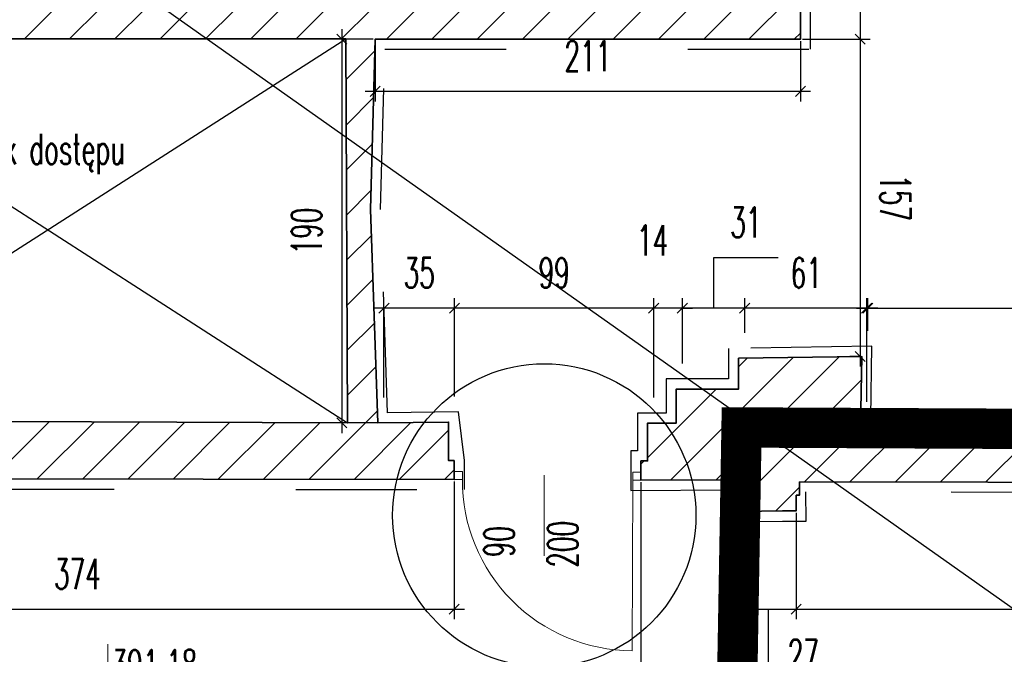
# Model space of a CAD drawing. Header units: millimetres. Extents: x 19887 to 192597, y -14203 to 39042.
# Tile 215 of 256: x 69221 to 69708, y -9272 to -8957. Entities that reach past the tile are written whole.
import ezdxf

# ---------------------------------------------------------------- set-up
doc = ezdxf.new("R2010")
doc.units = ezdxf.units.MM
doc.linetypes.add('ACAD_ISO03W100', pattern=[30, 12, -18])
doc.linetypes.add('DASHED2', pattern=[9.524999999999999, 6.35, -3.175])
doc.layers.get('Defpoints').update_dxf_attribs({"color": 4})
for name, color, linetype in [('A_DBA-RAMKI', 6, 'Continuous'), ('A_DBA-WYMIAR', 1, 'Continuous'), ('Opis', 252, 'Continuous'), ('Sufit podwieszany', 252, 'Continuous'), ('Wymiarowanie', 3, 'Continuous'), ('Wypełnienie', 252, 'Continuous')]:
    doc.layers.add(name, color=color, linetype=linetype)
for name, color, linetype, lineweight in [('Basen_rzut_poziom_1_obrys', 252, 'Continuous', 35), ('Drzwi', 2, 'Continuous', 5), ('koty wysokościowe', 252, 'Continuous', 0)]:
    doc.layers.add(name, color=color, linetype=linetype, lineweight=lineweight)
doc.styles.add('ROMANS', font='romans.shx', dxfattribs={"width": 0.6})
doc.styles.get("Standard").update_dxf_attribs({"font": 'arial.ttf'})
doc.dimstyles.new('000001FB70622F18', dxfattribs={"dimtxt": 20, "dimasz": 5, "dimexe": 5, "dimexo": 1, "dimgap": 20, "dimtad": 1, "dimtoh": 1, "dimdec": 0, "dimtxsty": 'Standard', "dimblk": 'OBLIQUE', "dimcen": 0, "dimdle": 5, "dimclrd": 252, "dimclre": 252, "dimclrt": 252, "dimadec": 0, "dimazin": 0, "dimtfac": 1, "dimtdec": 0, "dimtmove": 0, "dimatfit": 3, "dimldrblk": 'OBLIQUE', "dimfxl": 150, "dimfxlon": 1, "dimlwd": 25, "dimlwe": 25, "dimarcsym": 1})
pattern_1 = [(45.00000000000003, (3252.028049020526, -2175.28478632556), (-11.22532015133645, 11.22532015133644), [])]

# ---------------------------------------------------------------- blocks, each defined once
blk = doc.blocks.new('_Oblique')
at = {"color": 0, "linetype": 'ByBlock', "lineweight": -2}
blk.add_line((-0.5, -0.5), (0.5, 0.5), dxfattribs=at)
blk = doc.blocks.new('*D605')
at = {"layer": 'Defpoints', "color": 0}
for p in [(3752.622761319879, -4067.55346756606), (3752.622761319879, -4206.881717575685), (3782.172531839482, -4206.881717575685)]:
    blk.add_point(p, dxfattribs=at)
at = {"layer": 'Wymiarowanie', "color": 252, "linetype": 'Continuous', "lineweight": 25}
for p, q in [((3782.172531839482, -4062.55346756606), (3782.172531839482, -4211.881717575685)), ((3753.622761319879, -4067.55346756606), (3787.172531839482, -4067.55346756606)), ((3753.622761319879, -4206.881717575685), (3787.172531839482, -4206.881717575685))]:
    blk.add_line(p, q, dxfattribs=at)
at = {"layer": 'Wymiarowanie', "color": 252, "linetype": 'ByBlock', "lineweight": 25, "xscale": 5, "yscale": 5, "zscale": 5}
for p, rotation in [((3782.172531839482, -4067.55346756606), 90), ((3782.172531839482, -4206.881717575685), 270)]:
    blk.add_blockref('_Oblique', p, dxfattribs=dict(at, rotation=rotation))
at = {"layer": 'Wymiarowanie', "color": 252, "insert": (3799.672531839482, -4137.217592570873), "char_height": 15, "attachment_point": 5, "rotation": 270, "style": 'ROMANS'}
blk.add_mtext('139', dxfattribs=at)
blk = doc.blocks.new('*D822')
at = {"layer": 'Defpoints', "color": 0}
for p in [(3752.622761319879, -4206.881717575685), (3782.172531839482, -4364.130034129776), (3782.992962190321, -4364.130034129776)]:
    blk.add_point(p, dxfattribs=at)
at = {"layer": 'Wymiarowanie', "color": 252, "linetype": 'Continuous', "lineweight": 25}
for p, q in [((3782.172531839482, -4201.881717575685), (3782.172531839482, -4369.130034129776)), ((3753.622761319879, -4206.881717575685), (3787.172531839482, -4206.881717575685)), ((3781.992962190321, -4364.130034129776), (3777.172531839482, -4364.130034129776))]:
    blk.add_line(p, q, dxfattribs=at)
at = {"layer": 'Wymiarowanie', "color": 252, "linetype": 'ByBlock', "lineweight": 25, "xscale": 5, "yscale": 5, "zscale": 5}
for p, rotation in [((3782.172531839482, -4206.881717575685), 90), ((3782.172531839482, -4364.130034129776), 270)]:
    blk.add_blockref('_Oblique', p, dxfattribs=dict(at, rotation=rotation))
at = {"layer": 'Wymiarowanie', "color": 252, "insert": (3799.672531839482, -4285.50587585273), "char_height": 15, "attachment_point": 5, "rotation": 270, "style": 'ROMANS'}
blk.add_mtext('157', dxfattribs=at)
blk = doc.blocks.new('*D823')
at = {"layer": 'Defpoints', "color": 0}
for p in [(3980.449329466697, -4340.164240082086), (3785.457630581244, -4387.665602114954), (3980.449329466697, -4389.188895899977)]:
    blk.add_point(p, dxfattribs=at)
at = {"layer": 'Wymiarowanie', "color": 252, "linetype": 'Continuous', "lineweight": 25}
for p, q in [((3785.457630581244, -4386.665602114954), (3785.457630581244, -4335.164240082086)), ((3980.449329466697, -4388.188895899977), (3980.449329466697, -4335.164240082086)), ((3780.457630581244, -4340.164240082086), (3985.449329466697, -4340.164240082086))]:
    blk.add_line(p, q, dxfattribs=at)
at = {"layer": 'Wymiarowanie', "color": 252, "linetype": 'ByBlock', "lineweight": 25, "xscale": 5, "yscale": 5, "zscale": 5, "rotation": 180}
blk.add_blockref('_Oblique', (3785.457630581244, -4340.164240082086), dxfattribs=at)
at = {"layer": 'Wymiarowanie', "color": 252, "linetype": 'ByBlock', "lineweight": 25, "xscale": 5, "yscale": 5, "zscale": 5}
blk.add_blockref('_Oblique', (3980.449329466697, -4340.164240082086), dxfattribs=at)
at = {"layer": 'Wymiarowanie', "color": 252, "insert": (3882.953480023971, -4322.664240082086), "char_height": 15, "attachment_point": 5, "style": 'ROMANS'}
blk.add_mtext('195', dxfattribs=at)
blk = doc.blocks.new('*D814')
at = {"layer": 'Defpoints', "color": 0}
for p in [(3725.000379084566, -4340.164240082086), (3725.000379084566, -4353.401583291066), (3786.017937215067, -4352.498452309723)]:
    blk.add_point(p, dxfattribs=at)
at = {"layer": 'Wymiarowanie', "color": 252, "linetype": 'Continuous', "lineweight": 25}
for p, q in [((3725.000379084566, -4352.401583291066), (3725.000379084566, -4335.164240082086)), ((3786.017937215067, -4351.498452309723), (3786.017937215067, -4335.164240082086)), ((3791.017937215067, -4340.164240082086), (3720.000379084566, -4340.164240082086))]:
    blk.add_line(p, q, dxfattribs=at)
at = {"layer": 'Wymiarowanie', "color": 252, "linetype": 'ByBlock', "lineweight": 25, "xscale": 5, "yscale": 5, "zscale": 5, "rotation": 180}
blk.add_blockref('_Oblique', (3725.000379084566, -4340.164240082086), dxfattribs=at)
at = {"layer": 'Wymiarowanie', "color": 252, "linetype": 'ByBlock', "lineweight": 25, "xscale": 5, "yscale": 5, "zscale": 5}
blk.add_blockref('_Oblique', (3786.017937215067, -4340.164240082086), dxfattribs=at)
at = {"layer": 'Wymiarowanie', "color": 252, "insert": (3755.509158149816, -4322.664240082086), "char_height": 15, "attachment_point": 5, "style": 'ROMANS'}
blk.add_mtext('61', dxfattribs=at)
blk = doc.blocks.new('*D824')
at = {"layer": 'Defpoints', "color": 0}
for p in [(3694.113409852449, -4340.164240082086), (3725.000379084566, -4353.401583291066), (3694.113409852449, -4368.632673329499)]:
    blk.add_point(p, dxfattribs=at)
at = {"layer": 'Wymiarowanie', "color": 252, "linetype": 'Continuous', "lineweight": 25}
for p, q in [((3741.556894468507, -4315.164240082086), (3709.556894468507, -4315.164240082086)), ((3709.556894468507, -4315.164240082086), (3709.556894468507, -4340.164240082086)), ((3694.113409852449, -4367.632673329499), (3694.113409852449, -4335.164240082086)), ((3725.000379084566, -4352.401583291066), (3725.000379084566, -4335.164240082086)), ((3730.000379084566, -4340.164240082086), (3689.113409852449, -4340.164240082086))]:
    blk.add_line(p, q, dxfattribs=at)
at = {"layer": 'Wymiarowanie', "color": 252, "linetype": 'ByBlock', "lineweight": 25, "xscale": 5, "yscale": 5, "zscale": 5, "rotation": 180}
blk.add_blockref('_Oblique', (3694.113409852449, -4340.164240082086), dxfattribs=at)
at = {"layer": 'Wymiarowanie', "color": 252, "linetype": 'ByBlock', "lineweight": 25, "xscale": 5, "yscale": 5, "zscale": 5}
blk.add_blockref('_Oblique', (3725.000379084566, -4340.164240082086), dxfattribs=at)
at = {"layer": 'Wymiarowanie', "color": 252, "insert": (3725.556894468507, -4297.664240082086), "char_height": 15, "attachment_point": 5, "style": 'ROMANS'}
blk.add_mtext('31', dxfattribs=at)
blk = doc.blocks.new('*D820')
at = {"layer": 'Defpoints', "color": 0}
for p in [(3679.893088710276, -4340.164240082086), (3694.113409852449, -4368.632673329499), (3679.893088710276, -4385.526386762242)]:
    blk.add_point(p, dxfattribs=at)
at = {"layer": 'Wymiarowanie', "color": 252, "linetype": 'Continuous', "lineweight": 25}
for p, q in [((3679.893088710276, -4384.526386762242), (3679.893088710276, -4335.164240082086)), ((3694.113409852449, -4367.632673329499), (3694.113409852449, -4335.164240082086)), ((3699.113409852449, -4340.164240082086), (3674.893088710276, -4340.164240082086)), ((3679.893088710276, -4340.164240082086), (3674.893088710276, -4340.164240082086)), ((3694.113409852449, -4340.164240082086), (3699.113409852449, -4340.164240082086))]:
    blk.add_line(p, q, dxfattribs=at)
at = {"layer": 'Wymiarowanie', "color": 252, "linetype": 'ByBlock', "lineweight": 25, "xscale": 5, "yscale": 5, "zscale": 5}
blk.add_blockref('_Oblique', (3679.893088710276, -4340.164240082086), dxfattribs=at)
at = {"layer": 'Wymiarowanie', "color": 252, "linetype": 'ByBlock', "lineweight": 25, "xscale": 5, "yscale": 5, "zscale": 5, "rotation": 180}
blk.add_blockref('_Oblique', (3694.113409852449, -4340.164240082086), dxfattribs=at)
at = {"layer": 'Wymiarowanie', "color": 252, "insert": (3679.337966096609, -4306.623312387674), "char_height": 15, "attachment_point": 5, "style": 'ROMANS'}
blk.add_mtext('14', dxfattribs=at)
blk = doc.blocks.new('*D817')
at = {"layer": 'Defpoints', "color": 0}
for p in [(3581.255469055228, -4340.164240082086), (3581.255469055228, -4385.035159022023), (3679.893088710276, -4385.526386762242)]:
    blk.add_point(p, dxfattribs=at)
at = {"layer": 'Wymiarowanie', "color": 252, "linetype": 'Continuous', "lineweight": 25}
for p, q in [((3581.255469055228, -4384.035159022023), (3581.255469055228, -4335.164240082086)), ((3679.893088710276, -4384.526386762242), (3679.893088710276, -4335.164240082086)), ((3684.893088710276, -4340.164240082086), (3576.255469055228, -4340.164240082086))]:
    blk.add_line(p, q, dxfattribs=at)
at = {"layer": 'Wymiarowanie', "color": 252, "linetype": 'ByBlock', "lineweight": 25, "xscale": 5, "yscale": 5, "zscale": 5, "rotation": 180}
blk.add_blockref('_Oblique', (3581.255469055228, -4340.164240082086), dxfattribs=at)
at = {"layer": 'Wymiarowanie', "color": 252, "linetype": 'ByBlock', "lineweight": 25, "xscale": 5, "yscale": 5, "zscale": 5}
blk.add_blockref('_Oblique', (3679.893088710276, -4340.164240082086), dxfattribs=at)
at = {"layer": 'Wymiarowanie', "color": 252, "insert": (3630.574278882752, -4322.664240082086), "char_height": 15, "attachment_point": 5, "style": 'ROMANS'}
blk.add_mtext('99', dxfattribs=at)
blk = doc.blocks.new('*D821')
at = {"layer": 'Defpoints', "color": 0}
for p in [(3546.254445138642, -4340.164240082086), (3546.254445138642, -4385.459511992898), (3581.255469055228, -4385.035159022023)]:
    blk.add_point(p, dxfattribs=at)
at = {"layer": 'Wymiarowanie', "color": 252, "linetype": 'Continuous', "lineweight": 25}
for p, q in [((3546.254445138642, -4384.459511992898), (3546.254445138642, -4335.164240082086)), ((3581.255469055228, -4384.035159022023), (3581.255469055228, -4335.164240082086)), ((3586.255469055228, -4340.164240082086), (3541.254445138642, -4340.164240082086))]:
    blk.add_line(p, q, dxfattribs=at)
at = {"layer": 'Wymiarowanie', "color": 252, "linetype": 'ByBlock', "lineweight": 25, "xscale": 5, "yscale": 5, "zscale": 5, "rotation": 180}
blk.add_blockref('_Oblique', (3546.254445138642, -4340.164240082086), dxfattribs=at)
at = {"layer": 'Wymiarowanie', "color": 252, "linetype": 'ByBlock', "lineweight": 25, "xscale": 5, "yscale": 5, "zscale": 5}
blk.add_blockref('_Oblique', (3581.255469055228, -4340.164240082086), dxfattribs=at)
at = {"layer": 'Wymiarowanie', "color": 252, "insert": (3563.754957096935, -4322.664240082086), "char_height": 15, "attachment_point": 5, "style": 'ROMANS'}
blk.add_mtext('35', dxfattribs=at)
blk = doc.blocks.new('*D818')
at = {"layer": 'Defpoints', "color": 0}
for p in [(3541.877448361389, -4206.881717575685), (3525.38704635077, -4397.079528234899), (3544.183409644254, -4397.079528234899)]:
    blk.add_point(p, dxfattribs=at)
at = {"layer": 'Wymiarowanie', "color": 252, "linetype": 'Continuous', "lineweight": 25}
for p, q in [((3525.38704635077, -4201.881717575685), (3525.38704635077, -4402.079528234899)), ((3540.877448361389, -4206.881717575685), (3520.38704635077, -4206.881717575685)), ((3543.183409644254, -4397.079528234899), (3520.38704635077, -4397.079528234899))]:
    blk.add_line(p, q, dxfattribs=at)
at = {"layer": 'Wymiarowanie', "color": 252, "linetype": 'ByBlock', "lineweight": 25, "xscale": 5, "yscale": 5, "zscale": 5}
for p, rotation in [((3525.38704635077, -4206.881717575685), 90), ((3525.38704635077, -4397.079528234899), 270)]:
    blk.add_blockref('_Oblique', p, dxfattribs=dict(at, rotation=rotation))
at = {"layer": 'Wymiarowanie', "color": 252, "insert": (3507.88704635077, -4301.980622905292), "char_height": 15, "attachment_point": 5, "rotation": 90, "style": 'ROMANS'}
blk.add_mtext('190', dxfattribs=at)
blk = doc.blocks.new('*D815')
at = {"layer": 'Defpoints', "color": 0}
for p in [(3541.877448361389, -4206.881717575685), (3752.622761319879, -4206.881717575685), (3752.622761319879, -4232.69641845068)]:
    blk.add_point(p, dxfattribs=at)
at = {"layer": 'Wymiarowanie', "color": 252, "linetype": 'Continuous', "lineweight": 25}
for p, q in [((3541.877448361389, -4207.881717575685), (3541.877448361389, -4237.69641845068)), ((3752.622761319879, -4207.881717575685), (3752.622761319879, -4237.69641845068)), ((3536.877448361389, -4232.69641845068), (3757.622761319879, -4232.69641845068))]:
    blk.add_line(p, q, dxfattribs=at)
at = {"layer": 'Wymiarowanie', "color": 252, "linetype": 'ByBlock', "lineweight": 25, "xscale": 5, "yscale": 5, "zscale": 5, "rotation": 180}
blk.add_blockref('_Oblique', (3541.877448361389, -4232.69641845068), dxfattribs=at)
at = {"layer": 'Wymiarowanie', "color": 252, "linetype": 'ByBlock', "lineweight": 25, "xscale": 5, "yscale": 5, "zscale": 5}
blk.add_blockref('_Oblique', (3752.622761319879, -4232.69641845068), dxfattribs=at)
at = {"layer": 'Wymiarowanie', "color": 252, "insert": (3647.250104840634, -4215.19641845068), "char_height": 15, "attachment_point": 5, "style": 'ROMANS'}
blk.add_mtext('211', dxfattribs=at)
blk = doc.blocks.new('*D830')
at = {"layer": 'Defpoints', "color": 0}
for p in [(3207.558689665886, -4424.338039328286), (3581.09460960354, -4425.119637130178), (3581.09460960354, -4489.403474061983)]:
    blk.add_point(p, dxfattribs=at)
at = {"layer": 'Wymiarowanie', "color": 252, "linetype": 'Continuous', "lineweight": 25}
for p, q in [((3207.558689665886, -4425.338039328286), (3207.558689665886, -4494.403474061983)), ((3581.09460960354, -4426.119637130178), (3581.09460960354, -4494.403474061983)), ((3202.558689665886, -4489.403474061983), (3586.09460960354, -4489.403474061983))]:
    blk.add_line(p, q, dxfattribs=at)
at = {"layer": 'Wymiarowanie', "color": 252, "linetype": 'ByBlock', "lineweight": 25, "xscale": 5, "yscale": 5, "zscale": 5, "rotation": 180}
blk.add_blockref('_Oblique', (3207.558689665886, -4489.403474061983), dxfattribs=at)
at = {"layer": 'Wymiarowanie', "color": 252, "linetype": 'ByBlock', "lineweight": 25, "xscale": 5, "yscale": 5, "zscale": 5}
blk.add_blockref('_Oblique', (3581.09460960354, -4489.403474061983), dxfattribs=at)
at = {"layer": 'Wymiarowanie', "color": 252, "insert": (3394.326649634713, -4471.903474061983), "char_height": 15, "attachment_point": 5, "style": 'ROMANS'}
blk.add_mtext('374', dxfattribs=at)
blk = doc.blocks.new('*D832')
at = {"layer": 'Defpoints', "color": 0}
for p in [(3673.595967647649, -4425.48620748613), (3722.992017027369, -4425.48620748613), (3722.992017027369, -4543.974627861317)]:
    blk.add_point(p, dxfattribs=at)
at = {"layer": 'Wymiarowanie', "color": 252, "linetype": 'Continuous', "lineweight": 25}
for p, q in [((3673.595967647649, -4426.48620748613), (3673.595967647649, -4548.974627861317)), ((3722.992017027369, -4426.48620748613), (3722.992017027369, -4548.974627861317)), ((3668.595967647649, -4543.974627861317), (3727.992017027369, -4543.974627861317))]:
    blk.add_line(p, q, dxfattribs=at)
at = {"layer": 'Wymiarowanie', "color": 252, "linetype": 'ByBlock', "lineweight": 25, "xscale": 5, "yscale": 5, "zscale": 5, "rotation": 180}
blk.add_blockref('_Oblique', (3673.595967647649, -4543.974627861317), dxfattribs=at)
at = {"layer": 'Wymiarowanie', "color": 252, "linetype": 'ByBlock', "lineweight": 25, "xscale": 5, "yscale": 5, "zscale": 5}
blk.add_blockref('_Oblique', (3722.992017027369, -4543.974627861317), dxfattribs=at)
at = {"layer": 'Wymiarowanie', "color": 252, "insert": (3698.293992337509, -4526.474627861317), "char_height": 15, "attachment_point": 5, "style": 'ROMANS'}
blk.add_mtext('49', dxfattribs=at)
blk = doc.blocks.new('*D833')
at = {"layer": 'Defpoints', "color": 0}
for p in [(3722.992017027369, -4425.48620748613), (3750.449633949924, -4440.680405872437), (3750.449633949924, -4489.403474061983)]:
    blk.add_point(p, dxfattribs=at)
at = {"layer": 'Wymiarowanie', "color": 252, "linetype": 'Continuous', "lineweight": 25}
for p, q in [((3722.992017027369, -4426.48620748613), (3722.992017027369, -4494.403474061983)), ((3750.449633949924, -4441.680405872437), (3750.449633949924, -4494.403474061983)), ((3717.992017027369, -4489.403474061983), (3755.449633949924, -4489.403474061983)), ((3736.720825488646, -4529.403474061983), (3736.720825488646, -4489.403474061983)), ((3771.292254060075, -4529.403474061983), (3736.720825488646, -4529.403474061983))]:
    blk.add_line(p, q, dxfattribs=at)
at = {"layer": 'Wymiarowanie', "color": 252, "linetype": 'ByBlock', "lineweight": 25, "xscale": 5, "yscale": 5, "zscale": 5, "rotation": 180}
blk.add_blockref('_Oblique', (3722.992017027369, -4489.403474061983), dxfattribs=at)
at = {"layer": 'Wymiarowanie', "color": 252, "linetype": 'ByBlock', "lineweight": 25, "xscale": 5, "yscale": 5, "zscale": 5}
blk.add_blockref('_Oblique', (3750.449633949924, -4489.403474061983), dxfattribs=at)
at = {"layer": 'Wymiarowanie', "color": 252, "insert": (3754.006539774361, -4511.903474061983), "char_height": 15, "attachment_point": 5, "style": 'ROMANS'}
blk.add_mtext('27', dxfattribs=at)
blk = doc.blocks.new('*D831')
at = {"layer": 'Defpoints', "color": 0}
for p in [(4032.244054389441, -4426.834089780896), (3750.449633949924, -4440.680405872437), (4032.244054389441, -4489.403474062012)]:
    blk.add_point(p, dxfattribs=at)
at = {"layer": 'Wymiarowanie', "color": 252, "linetype": 'Continuous', "lineweight": 25}
for p, q in [((4032.244054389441, -4427.834089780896), (4032.244054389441, -4494.403474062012)), ((3750.449633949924, -4441.680405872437), (3750.449633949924, -4494.403474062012)), ((3745.449633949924, -4489.403474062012), (4037.244054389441, -4489.403474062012))]:
    blk.add_line(p, q, dxfattribs=at)
at = {"layer": 'Wymiarowanie', "color": 252, "linetype": 'ByBlock', "lineweight": 25, "xscale": 5, "yscale": 5, "zscale": 5, "rotation": 180}
blk.add_blockref('_Oblique', (3750.449633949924, -4489.403474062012), dxfattribs=at)
at = {"layer": 'Wymiarowanie', "color": 252, "linetype": 'ByBlock', "lineweight": 25, "xscale": 5, "yscale": 5, "zscale": 5}
blk.add_blockref('_Oblique', (4032.244054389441, -4489.403474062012), dxfattribs=at)
at = {"layer": 'Wymiarowanie', "color": 252, "insert": (3891.346844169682, -4471.903474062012), "char_height": 15, "attachment_point": 5, "style": 'ROMANS'}
blk.add_mtext('282', dxfattribs=at)
blk = doc.blocks.new('G$CF5E15B28')
at = {"layer": 'Wypełnienie'}
h = blk.add_hatch(dxfattribs=at)
h.set_pattern_fill('ANSI31', color=253, scale=5.000000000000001, angle=90.00000000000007)
h.set_pattern_definition(pattern_1)
h.paths.add_polyline_path([(3578.23049403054, -4396.666740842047), (3543.229470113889, -4397.091093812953), (3539.558021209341, -4291.267604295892), (3541.877448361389, -4206.881717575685), (3527.424077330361, -4206.74816712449), (3528.252249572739, -4396.957543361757), (3232.085428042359, -4395.797196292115), (3232.319369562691, -4313.582025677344), (3217.852681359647, -4313.552242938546), (3217.523343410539, -4395.930746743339), (3211.148372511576, -4395.930746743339), (3211.148372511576, -4415.440897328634), (3207.558689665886, -4415.440897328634), (3207.558689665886, -4424.626383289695), (3581.09460960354, -4425.119637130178), (3581.09460960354, -4415.714412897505), (3578.23049403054, -4415.714412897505)])
h.paths.add_polyline_path([(3755.742289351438, -3308.77733913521), (3486.808872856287, -3309.093550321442), (3488.308727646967, -3076.477462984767), (3530.119466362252, -3077.032761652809), (3529.841632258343, -3061.067954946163), (3404.67061095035, -3062.056389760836), (3406.917908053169, -2818.27433292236), (3390.848208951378, -2818.27433292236), (3390.508746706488, -3061.829696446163), (3098.964620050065, -3060.479543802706), (3100.568846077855, -2981.539115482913), (3087.742184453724, -2981.539115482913), (3087.742184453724, -2976.282063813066), (3080.959218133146, -2976.282063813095), (3082.837727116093, -3546.230521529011), (3092.73775650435, -3546.230521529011), (3092.725063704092, -3546.269255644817), (3099.016502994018, -3546.269255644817), (3099.026917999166, -3494.669879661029), (3138.222861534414, -3494.669879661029), (3138.222861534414, -3483.222238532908), (3134.857398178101, -3483.222238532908), (3134.857398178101, -3480.282346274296), (3095.725345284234, -3481.407436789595), (3099.772635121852, -3076.566451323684), (3465.457718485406, -3072.291304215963), (3470.115676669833, -3478.496266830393), (3234.08914272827, -3479.828699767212), (3234.08914272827, -3492.437465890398), (3512.845469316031, -3494.020980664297), (3512.845469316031, -3484.530826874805), (3509.730740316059, -3484.530826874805), (3509.730740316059, -3479.008105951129), (3487.472791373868, -3479.084030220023), (3486.808872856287, -3320.901973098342), (3728.229597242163, -3320.901973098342), (3728.229597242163, -3480.270092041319), (3598.825198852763, -3479.637669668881), (3598.825198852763, -3484.037838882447), (3595.428310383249, -3484.037838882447), (3595.428310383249, -3494.33101475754), (3728.229597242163, -3494.33101475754), (3726.051662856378, -3795.821988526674), (3195.502527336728, -3795.338975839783), (3195.936300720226, -3813.221763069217), (3192.806544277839, -3813.07299510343), (3192.806544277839, -3822.540541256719), (3219.71848126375, -3822.540541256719), (3218.247600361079, -4206.748167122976), (3527.424077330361, -4206.74816712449), (3541.877448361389, -4206.881717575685), (3752.622761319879, -4206.881717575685), (3752.622761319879, -4067.55346756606), (3724.229918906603, -4067.55346756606), (3724.229918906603, -4192.531856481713), (3232.830930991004, -4191.410918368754), (3234.216944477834, -3808.837929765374), (3686.94368379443, -3809.359743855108), (3686.94368379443, -3833.52110674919), (3726.307230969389, -3832.153770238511), (3726.307230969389, -3936.298718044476), (3696.676199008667, -3936.298718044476), (3696.676199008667, -3960.881968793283), (3724.513927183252, -3960.881968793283), (3724.513927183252, -3966.932041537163), (3753.701088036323, -3966.932041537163), (3755.090427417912, -3709.457143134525)])
h = blk.add_hatch(dxfattribs=at)
h.set_pattern_fill('ANSI31', color=253, scale=5.000000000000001, angle=90.00000000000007)
h.set_pattern_definition(pattern_1)
h.paths.add_polyline_path([(3782.992962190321, -4364.130034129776), (3721.975404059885, -4365.033165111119), (3722.200841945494, -4380.264255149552), (3691.088434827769, -4380.264255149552), (3691.088434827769, -4397.157968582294), (3676.868113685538, -4397.157968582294), (3676.868113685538, -4415.92086527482), (3673.595967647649, -4415.92086527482), (3673.595967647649, -4425.48620748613), (3722.992017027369, -4425.201642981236), (3722.992017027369, -4441.011696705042), (3743.762130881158, -4440.680405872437), (3750.449633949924, -4440.680405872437), (3750.449633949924, -4432.944343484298), (3752.104976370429, -4432.944343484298), (3752.118661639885, -4426.260526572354), (4032.244054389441, -4426.834089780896), (4032.244054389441, -4400.563742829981), (4003.542610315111, -4400.563742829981), (4008.719319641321, -4088.13458340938), (4419.718657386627, -4094.944524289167), (4423.8090585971, -4345.435951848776), (4423.8090585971, -4426.500141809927), (4439.655180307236, -4426.713511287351), (4439.52702857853, -4415.377036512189), (4443.120976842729, -4415.33640918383), (4442.846621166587, -4410.366694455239), (4444.636249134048, -4410.267897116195), (4444.007711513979, -4327.377710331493), (4446.53951549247, -4327.17794434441), (4446.691157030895, -4123.12547453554), (4447.186362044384, -4076.424412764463), (4442.69332750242, -4076.424412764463), (4441.232533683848, -3705.818805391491), (4440.756738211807, -3548.628231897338), (4440.281617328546, -3464.056642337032), (4439.919054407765, -3380.376643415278), (4439.991511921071, -3346.259059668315), (4422.189503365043, -3346.259059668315), (4422.189503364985, -3559.53720773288), (4420.741710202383, -3920.874636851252), (4419.293917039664, -4068.933917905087), (3980.07393676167, -4061.656382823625), (3977.426365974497, -4400.562988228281), (3782.432655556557, -4399.297183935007)])
h = blk.add_hatch(dxfattribs=at)
h.set_pattern_fill('ANSI31', color=253, scale=5.000000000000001, angle=90.00000000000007)
h.set_pattern_definition(pattern_1)
h.paths.add_polyline_path([(3754.623287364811, -3796.028386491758), (3726.051662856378, -3795.821988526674), (3195.502527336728, -3795.338975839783), (3195.936300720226, -3813.221763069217), (3192.806544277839, -3813.07299510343), (3192.806544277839, -3822.540541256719), (3219.71848126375, -3822.540541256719), (3218.247600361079, -4206.748167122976), (3527.424077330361, -4206.74816712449), (3541.877448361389, -4206.881717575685), (3752.622761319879, -4206.881717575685), (3752.622761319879, -4067.55346756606), (3724.229918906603, -4067.55346756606), (3724.229918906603, -4192.531856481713), (3232.830930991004, -4191.410918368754), (3234.216944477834, -3808.837929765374), (3686.94368379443, -3809.359743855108), (3686.94368379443, -3833.52110674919), (3726.307230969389, -3832.153770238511), (3726.307230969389, -3936.298718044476), (3696.676199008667, -3936.298718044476), (3696.676199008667, -3960.881968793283), (3724.513927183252, -3960.881968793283), (3724.513927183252, -3966.932041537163), (3753.701088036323, -3966.932041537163)])
at = {"layer": 'Basen_rzut_poziom_1_obrys', "color": 253}
for points, elevation in [([(3581.09460960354, -4415.714412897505), (3578.23049403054, -4415.714412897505), (3578.23049403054, -4396.666740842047), (3543.229470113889, -4397.091093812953), (3539.558021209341, -4291.267604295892), (3541.877448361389, -4206.881717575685), (3752.622761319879, -4206.881717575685), (3752.622761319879, -4067.55346756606), (3724.229918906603, -4067.55346756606), (3724.229918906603, -4096.129599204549), (3607.024064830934, -4095.465433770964)], -3.144270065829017e-07), ([(3232.085428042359, -4395.797196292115), (3528.252249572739, -4396.957543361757), (3527.424077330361, -4206.74816712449)], -3.131012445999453e-07), ([(3232.623363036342, -4206.74816712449), (3527.424077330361, -4206.74816712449)], -3.131012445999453e-07), ([(3217.852681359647, -4313.552242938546), (3217.523343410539, -4395.930746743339), (3211.148372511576, -4395.930746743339), (3211.148372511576, -4415.440897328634), (3207.558689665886, -4415.440897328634), (3207.558689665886, -4424.626383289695), (3581.09460960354, -4425.119637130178), (3581.09460960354, -4415.714412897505)], -3.219453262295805e-07), ([(4423.8090585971, -4345.435951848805), (4388.917658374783, -4345.435951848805), (4388.917658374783, -4328.246241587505), (4376.868233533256, -4328.246241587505), (4376.868233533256, -4321.842775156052), (4331.507391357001, -4321.842775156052), (4331.507391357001, -4317.74310452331), (4285.853493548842, -4317.74310452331), (4286.262670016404, -4328.396071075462), (4273.737314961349, -4328.396071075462), (4273.737314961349, -4345.462379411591), (4179.591757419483, -4344.958476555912), (4179.591757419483, -4327.234217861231), (4166.844978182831, -4327.234217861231), (4166.844978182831, -4320.402972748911), (4121.138881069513, -4320.402972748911), (4121.138881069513, -4316.13638067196), (4076.589704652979, -4316.13638067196), (4076.589704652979, -4327.380229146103), (4064.628039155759, -4327.380229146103), (4064.628039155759, -4343.55261817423), (4032.244054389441, -4343.55261817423), (4032.244054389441, -4426.834089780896), (3752.118661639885, -4426.260526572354)], -3.317821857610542e-07), ([(3977.426365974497, -4400.562988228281), (3782.432655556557, -4399.297183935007), (3782.992962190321, -4364.130034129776), (3721.975404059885, -4365.033165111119), (3721.975404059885, -4380.264255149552), (3691.088434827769, -4380.264255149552), (3691.088434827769, -4397.157968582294), (3676.868113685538, -4397.157968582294), (3676.868113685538, -4415.92086527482), (3673.595967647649, -4415.92086527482), (3673.595967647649, -4425.48620748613), (3722.992017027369, -4425.201642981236), (3722.992017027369, -4441.011696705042), (3743.762130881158, -4440.680405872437)], -3.31719630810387e-07), ([(3750.449633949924, -4432.944343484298), (3752.104976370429, -4432.944343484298), (3752.118661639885, -4426.260526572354)], -3.317821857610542e-07), ([(3743.762130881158, -4440.680405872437), (3750.449633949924, -4440.680405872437), (3750.449633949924, -4432.944343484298)], -3.318761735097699e-07)]:
    blk.add_lwpolyline(points, dxfattribs=dict(at, elevation=elevation))
at = {"layer": 'Drzwi', "color": 253}
for points, elevation in [([(3585.094609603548, -4425.119637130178), (3581.09460960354, -4425.119637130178), (3581.09460960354, -4421.119637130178), (3585.094609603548, -4421.119637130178)], -3.223198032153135e-07), ([(3673.595967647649, -4425.48620748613), (3669.595967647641, -4425.48620748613), (3669.595967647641, -4421.48620748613), (3673.595967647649, -4421.48620748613)], -3.272676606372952e-07)]:
    blk.add_lwpolyline(points, close=True, dxfattribs=dict(at, elevation=elevation))
for points, elevation in [([(3625.673784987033, -4422.87634092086), (3625.673784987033, -4462.876340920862)], -3.257526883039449e-07), ([(3669.229397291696, -4509.987565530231), (3669.595967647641, -4425.48620748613)], -3.27156470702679e-07)]:
    blk.add_lwpolyline(points, dxfattribs=dict(at, elevation=elevation))
blk.add_arc((3669.595967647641, -4425.48620748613, -3.271564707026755e-07), 84.50135804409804, 179.751447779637, 269.7514501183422, dxfattribs=at)
at = {"layer": 'koty wysokościowe', "color": 253, "elevation": 1.115803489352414e-06}
blk.add_lwpolyline([(3409.422956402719, -4506.650360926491), (3409.422956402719, -4542.882334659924)], dxfattribs=at)
at = {"layer": 'Opis', "color": 253}
for points, elevation in [([(3232.085428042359, -4395.797196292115), (3527.424077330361, -4206.74816712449)], -3.131012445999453e-07), ([(3232.623363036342, -4206.74816712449), (3528.252249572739, -4396.957543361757)], -3.184721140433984e-07)]:
    blk.add_lwpolyline(points, dxfattribs=dict(at, elevation=elevation))
at = {"layer": 'Sufit podwieszany', "color": 253, "linetype": 'ACAD_ISO03W100', "ltscale": 5}
for points, elevation in [([(3586.09460960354, -4415.714412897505), (3583.23049403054, -4391.605753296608), (3548.056964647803, -4392.032197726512), (3544.560404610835, -4291.249592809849), (3546.741906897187, -4211.881717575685), (3757.622761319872, -4211.881717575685), (3757.622761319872, -4062.55346756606), (3719.229918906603, -4062.55346756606), (3719.229918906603, -4091.101185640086), (3608.642965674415, -4090.474527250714), (3608.502682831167, -4059.532109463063), (3598.720303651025, -4059.532109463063)], -3.129578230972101e-07), ([(3213.247637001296, -4206.729025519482), (3212.543292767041, -4390.930746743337), (3206.148372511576, -4390.930746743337), (3206.148372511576, -4410.440897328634), (3202.558689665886, -4410.440897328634), (3202.558689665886, -4429.619785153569), (3586.09460960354, -4430.12624398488), (3586.09460960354, -4415.714412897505)], -3.222242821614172e-07), ([(4418.8090585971, -4350.435951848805), (4383.91765837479, -4350.435951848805), (4383.91765837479, -4333.246241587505), (4371.868233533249, -4333.246241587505), (4371.868233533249, -4326.84277515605), (4326.507391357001, -4326.84277515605), (4326.507391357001, -4322.74310452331), (4291.049228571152, -4322.74310452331), (4291.458405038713, -4333.396071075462), (4278.737314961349, -4333.396071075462), (4278.737314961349, -4350.489212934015), (4174.591757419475, -4349.931786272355), (4174.591757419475, -4332.234217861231), (4161.844978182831, -4332.234217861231), (4161.844978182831, -4325.402972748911), (4116.138881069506, -4325.402972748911), (4116.138881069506, -4321.13638067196), (4081.589704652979, -4321.13638067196), (4081.589704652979, -4332.380229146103), (4069.628039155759, -4332.380229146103), (4069.628039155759, -4348.552618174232), (4037.244054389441, -4348.552618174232), (4037.244054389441, -4431.844337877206), (3755.233046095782, -4431.266913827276)], -3.320960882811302e-07), ([(3972.465526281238, -4395.530679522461), (3787.512429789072, -4394.330054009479), (3788.074467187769, -4359.054274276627), (3716.975404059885, -4360.106623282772), (3716.975404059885, -4375.264255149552), (3686.088434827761, -4375.264255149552), (3686.088434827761, -4392.157968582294), (3671.868113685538, -4392.157968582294), (3671.868113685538, -4410.92086527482), (3668.595967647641, -4410.92086527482), (3668.595967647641, -4430.515094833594), (3717.992017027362, -4430.230530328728), (3717.992017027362, -4446.092084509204), (3743.8418725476, -4445.67976995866)], -3.3186403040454e-07), ([(3743.762130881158, -4445.680405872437), (3755.449633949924, -4445.680405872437), (3755.233046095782, -4431.266913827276)], -3.320960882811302e-07)]:
    blk.add_lwpolyline(points, dxfattribs=dict(at, elevation=elevation))
at = {"layer": 'Drzwi', "color": 253, "char_height": 15, "width": 190.296392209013, "attachment_point": 1, "rotation": 89.99999999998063, "style": 'ROMANS'}
for s, insert in [('90', (3595.806774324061, -4463.670717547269, -3.250160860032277e-07)), ('200', (3627.328601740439, -4468.776051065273, -3.257623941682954e-07))]:
    blk.add_mtext(s, dxfattribs=dict(at, insert=insert))
at = {"layer": 'koty wysokościowe', "color": 253, "insert": (3411.314120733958, -4509.556535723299, 1.115803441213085e-06), "char_height": 15, "width": 21553.28442977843, "attachment_point": 1, "style": 'ROMANS'}
blk.add_mtext('391.18', dxfattribs=at)
at = {"layer": 'Opis', "color": 253, "insert": (3337.338716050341, -4253.807394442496, -3.03562947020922e-07), "char_height": 15, "width": 1024.820096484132, "attachment_point": 1, "style": 'ROMANS'}
blk.add_mtext('Brak dostępu', dxfattribs=at)
at = {"layer": 'Wymiarowanie', "color": 253}
for base, p1, p2, angle, override, picture, middle in [((3782.172531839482, -4206.881717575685, -3.273177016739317e-07), (3752.622761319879, -4067.55346756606, -3.144270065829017e-07), (3752.622761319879, -4206.881717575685, -3.144270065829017e-07), 90.00000000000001, {"dimtxt": 15, "dimgap": 10, "dimtad": 2, "dimtxsty": 'ROMANS', "dimtmove": 1}, '*D605', (3799.672531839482, -4137.217592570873, 1.460387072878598e-09)), ((3525.38704635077, -4397.079528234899, -3.183156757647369e-07), (3541.877448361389, -4206.881717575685, -3.144270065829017e-07), (3544.183409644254, -4397.079528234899, -3.193643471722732e-07), 90.00000000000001, {"dimtxt": 15, "dimgap": 10, "dimtxsty": 'ROMANS'}, '*D818', (3507.88704635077, -4301.980622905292, 1.460387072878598e-09)), ((3752.622761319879, -4232.69641845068, -3.263917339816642e-07), (3541.877448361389, -4206.881717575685, -3.144270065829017e-07), (3752.622761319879, -4206.881717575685, -3.144270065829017e-07), 2.481438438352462e-14, {"dimtxt": 15, "dimgap": 10, "dimtxsty": 'ROMANS'}, '*D815', (3647.250104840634, -4215.19641845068, 1.460387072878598e-09)), ((3782.172531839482, -4364.130034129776, -3.317196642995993e-07), (3752.622761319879, -4206.881717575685, -3.144270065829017e-07), (3782.992962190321, -4364.130034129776, -3.31765437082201e-07), 90.00000000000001, {"dimtxt": 15, "dimgap": 10, "dimtad": 2, "dimtxsty": 'ROMANS', "dimtmove": 1}, '*D822', (3799.672531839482, -4285.50587585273, 1.460387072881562e-09)), ((3694.113409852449, -4340.164240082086, -3.26135850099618e-07), (3725.000379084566, -4353.401583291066, -3.282296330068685e-07), (3694.113409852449, -4368.632673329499, -3.269327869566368e-07), 7.570325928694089e-14, {"dimtxt": 15, "dimgap": 10, "dimtxsty": 'ROMANS', "dimtmove": 1}, '*D824', (3719.556894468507, -4297.664240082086, 1.460387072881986e-09)), ((3546.254445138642, -4340.164240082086, -3.178866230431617e-07), (3581.255469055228, -4385.035159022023, -3.21095474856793e-07), (3546.254445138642, -4385.459511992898, -3.191546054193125e-07), 7.570325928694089e-14, {"dimtxt": 15, "dimgap": 10, "dimtxsty": 'ROMANS', "dimtmove": 1}, '*D821', (3563.754957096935, -4322.664240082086, 1.460387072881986e-09)), ((3581.255469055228, -4340.164240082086, -3.198393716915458e-07), (3679.893088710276, -4385.526386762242, -3.266123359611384e-07), (3581.255469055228, -4385.035159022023, -3.21095474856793e-07), 7.570325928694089e-14, {"dimtxt": 15, "dimgap": 10, "dimtxsty": 'ROMANS', "dimtmove": 1}, '*D817', (3630.574278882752, -4322.664240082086, 1.460387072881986e-09)), ((3725.000379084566, -4340.164240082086, -3.278590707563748e-07), (3786.017937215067, -4352.498452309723, -3.316085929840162e-07), (3725.000379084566, -4353.401583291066, -3.282296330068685e-07), 7.570325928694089e-14, {"dimtxt": 15, "dimgap": 10, "dimtxsty": 'ROMANS'}, '*D814', (3755.509158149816, -4322.664240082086, 1.460387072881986e-09)), ((3980.449329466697, -4340.164240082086, -3.421108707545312e-07), (3785.457630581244, -4387.665602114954, -3.32561791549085e-07), (3980.449329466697, -4389.188895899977, -3.434832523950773e-07), 7.570325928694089e-14, {"dimtxt": 15, "dimgap": 10, "dimtxsty": 'ROMANS'}, '*D823', (3882.953480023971, -4322.664240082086, 1.460387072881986e-09)), ((3581.09460960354, -4489.403474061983, -3.240081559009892e-07), (3207.558689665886, -4424.338039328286, -3.010115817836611e-07), (3581.09460960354, -4425.119637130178, -3.223198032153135e-07), 2.481438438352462e-14, {"dimtxt": 15, "dimgap": 10, "dimtxsty": 'ROMANS'}, '*D830', (3394.326649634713, -4471.903474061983, 1.460387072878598e-09)), ((3750.449633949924, -4489.403474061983, -3.334566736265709e-07), (3722.992017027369, -4425.48620748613, -3.31719630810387e-07), (3750.449633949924, -4440.680405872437, -3.318761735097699e-07), 2.481438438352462e-14, {"dimtxt": 15, "dimgap": 10, "dimtxsty": 'ROMANS', "dimtmove": 1}, '*D833', (3746.720825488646, -4511.903474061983, 1.460387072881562e-09)), ((4032.244054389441, -4489.403474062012, -3.491783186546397e-07), (3750.449633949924, -4440.680405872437, -3.318761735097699e-07), (4032.244054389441, -4426.834089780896, -3.317821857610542e-07), 2.481438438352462e-14, {"dimtxt": 15, "dimgap": 10, "dimtxsty": 'ROMANS', "dimtmove": 1}, '*D831', (3891.346844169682, -4471.903474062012, 1.460387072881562e-09))]:
    dim = blk.add_linear_dim(base=base, p1=p1, p2=p2, angle=angle, dimstyle='000001FB70622F18', override=override, dxfattribs=at)
    dim.commit()
    dim.dimension.update_dxf_attribs({"geometry": picture, "text_midpoint": middle})
for base, p1, p2, angle, override, picture, middle in [((3679.893088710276, -4340.164240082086, -3.25342481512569e-07), (3694.113409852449, -4368.632673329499, -3.269327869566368e-07), (3679.893088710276, -4385.526386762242, -3.266123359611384e-07), 7.570325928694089e-14, {"dimtxt": 15, "dimgap": 10, "dimtxsty": 'ROMANS', "dimtmove": 1}, '*D820', (3679.337966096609, -4324.123312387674, 1.460387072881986e-09)), ((3722.992017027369, -4543.974627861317, -3.334524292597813e-07), (3673.595967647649, -4425.48620748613, -3.31719630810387e-07), (3722.992017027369, -4425.48620748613, -3.31719630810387e-07), 2.481438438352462e-14, {"dimtxt": 15, "dimgap": 10, "dimtxsty": 'ROMANS'}, '*D832', (3698.293992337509, -4543.974627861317, 1.460387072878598e-09))]:
    dim = blk.add_linear_dim(base=base, p1=p1, p2=p2, angle=angle, dimstyle='000001FB70622F18', override=override, dxfattribs=at)
    dim.commit()
    dim.dimension.update_dxf_attribs({"geometry": picture, "text_midpoint": middle, "dimtype": 160})

msp = doc.modelspace()

# ---------------------------------------------------------------- linework, layer by layer
at = {"layer": 'A_DBA-RAMKI', "color": 210, "linetype": 'DASHED2', "ltscale": 10, "elevation": 1.227972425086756e-06}
msp.add_lwpolyline([(69831.24275985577, -9160.782250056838, 20, 20, 0), (69578.26401145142, -9159.537916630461, 20, 20, 0), (69574.12970468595, -9398.489181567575, 20, 20, 0), (68333.91205510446, -9425.015648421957, 20, 20, 0), (68333.04745625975, -9995.19371226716, 20, 20, 0), (67802.04745625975, -9995.19371226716, 20, 20, 0), (67761.03526295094, -9950.793766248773, 20, 20, 0), (67761.45926846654, -9921.244504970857, 20, 20, 0), (67733.03526295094, -9920.48086688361, 20, 20, 0), (67733.03526295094, -9762.193712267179, 20, 20, 0), (67654.0454150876, -9762.193712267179, 20, 20, 0), (67573.4079817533, -9674.895340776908, 20, 20, 0), (67573.35920260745, -9184.418966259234, 20, 20, 0), (68336.60029368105, -9180.44812109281, 20, 20, 0), (68336.60029368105, -8807.48118315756, 20, 20, 0), (68336.60029368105, -8807.48118315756, 20, 20, 0), (68336.60029368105, -8807.48118315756, 20, 20, 0), (68210.97235485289, -8807.376623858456, 20, 20, 0), (68210.97235485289, -8553.975941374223, 20, 20, 0), (65665.4364762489, -8551.462355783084, 20, 20, 0)], format="xyseb", dxfattribs=at)
at = {"layer": 'A_DBA-WYMIAR'}
msp.add_lwpolyline([(62834.64016861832, -4385.449596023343), (73334.64016861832, -11810.44959602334)], dxfattribs=at)
at = {"layer": 'Defpoints'}
msp.add_circle((69480.49017886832, -9203.09560274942, -2.136167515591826e-07), 75.12937837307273, dxfattribs=at)

# ---------------------------------------------------------------- block references
msp.add_blockref('G$CF5E15B28', (65854.8163938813, -4760.219261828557, 1.121359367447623e-07))

doc.saveas('drawing.dxf')
